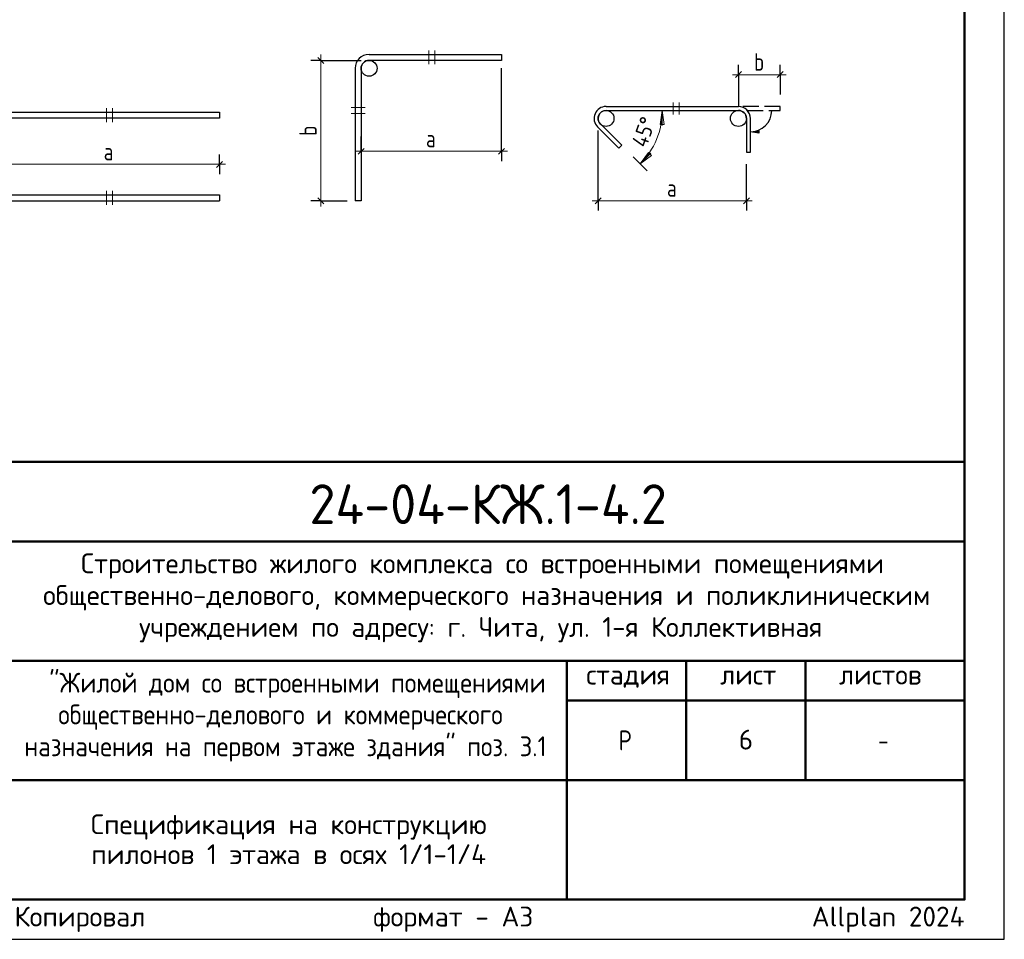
# Model space of a CAD drawing. Header units: millimetres. Extents: x 0 to 42000, y 0 to 29700.
# Tile 5 of 6: x 29617 to 42000, y 0 to 11559. Entities that reach past the tile are written whole.
import ezdxf

# ---------------------------------------------------------------- set-up
doc = ezdxf.new("R2010")
doc.units = ezdxf.units.MM
doc.linetypes.add('______2', pattern=[270, 200, -70])
doc.layers.add('Standard', color=7, linetype='Continuous', lineweight=25)
doc.layers.add('Надписи', color=7, linetype='Continuous', lineweight=25)
doc.styles.add('ISOCPEUR', font='txt')

msp = doc.modelspace()

# ---------------------------------------------------------------- hatches: boundary and pattern name
at = {"layer": 'Standard', "linetype": 'Continuous', "lineweight": -3, "transparency": 33554687}
msp.add_hatch(color=7, dxfattribs=at).paths.add_polyline_path([(38911, 10134), (38806, 10149), (38911, 10164)], flags=16)

# ---------------------------------------------------------------- linework, layer by layer
at = {"layer": 'Standard', "color": 7, "linetype": 'Continuous', "lineweight": 13, "transparency": 33554687}
for p, q in [((34763, 11173), (34763, 10998)), ((34838, 10998), (34838, 11173)), ((33404, 11048), (33404, 11123)), ((38656, 10868), (38581, 10868)), ((38656, 10868), (39182, 10868)), ((39182, 10868), (39257, 10868)), ((30708, 10445), (30708, 10270)), ((30783, 10270), (30783, 10445)), ((33786, 10454), (33961, 10454)), ((37699, 10418), (37574, 10418)), ((37699, 10418), (37674, 10243)), ((37724, 10243), (37699, 10418)), ((37699, 10418), (37699, 10231)), ((37699, 10418), (37699, 10418)), ((37699, 10418), (37824, 10418)), ((37837, 10368), (37837, 10518)), ((37912, 10518), (37912, 10368)), ((33961, 10379), (33786, 10379)), ((37674, 10243), (37724, 10243)), ((33911, 9905), (33836, 9905)), ((33911, 9905), (35675, 9905)), ((35675, 9905), (35750, 9905)), ((37421, 9747), (37333, 9836)), ((37421, 9747), (37527, 9889)), ((37421, 9747), (37554, 9880)), ((37562, 9853), (37421, 9747)), ((37527, 9889), (37562, 9853)), ((29349, 9741), (32130, 9741)), ((32130, 9741), (32205, 9741)), ((37421, 9747), (37421, 9747)), ((37421, 9747), (37509, 9659)), ((30708, 9409), (30708, 9234)), ((30783, 9234), (30783, 9409)), ((33404, 9284), (33404, 9209)), ((36891, 9284), (36816, 9284)), ((36891, 9284), (38756, 9284)), ((38756, 9284), (38831, 9284))]:
    msp.add_line(p, q, dxfattribs=at)
at = {"layer": 'Standard', "color": 253, "linetype": 'Continuous', "lineweight": -3, "true_color": 0xa0a0a0, "transparency": 33554687}
for p, q in [((33404, 11048), (33279, 11048)), ((33404, 11048), (33529, 11048)), ((35675, 9905), (35675, 10948)), ((38656, 10868), (38656, 10993)), ((39182, 10868), (39182, 10993)), ((38656, 10868), (38656, 10743)), ((38656, 10868), (38656, 10468)), ((39182, 10868), (39182, 10743)), ((39182, 10868), (39182, 10618)), ((36891, 9284), (36891, 10168)), ((33911, 9905), (33911, 10089)), ((33911, 9905), (33911, 10030)), ((35675, 9905), (35675, 10030)), ((32130, 9741), (32130, 9866)), ((33911, 9905), (33911, 9780)), ((35675, 9905), (35675, 9780)), ((32130, 9741), (32130, 9616)), ((38756, 9284), (38756, 9742)), ((36891, 9284), (36891, 9409)), ((38756, 9284), (38756, 9409)), ((33404, 9284), (33279, 9284)), ((33404, 9284), (33529, 9284)), ((33404, 9284), (33736, 9284)), ((36891, 9284), (36891, 9159)), ((38756, 9284), (38756, 9159))]:
    msp.add_line(p, q, dxfattribs=at)
at = {"layer": 'Standard', "color": 7, "linetype": 'Continuous', "lineweight": 25, "transparency": 33554687}
for p, q in [((33367, 11085), (33442, 11010)), ((33836, 10948), (33836, 9284)), ((33911, 10948), (33911, 9284)), ((38619, 10831), (38694, 10906)), ((39145, 10831), (39220, 10906)), ((36991, 10468), (38656, 10468)), ((36991, 10418), (38656, 10418)), ((33874, 9867), (33949, 9942)), ((35638, 9867), (35713, 9942)), ((32093, 9703), (32168, 9778)), ((29449, 9359), (32130, 9359)), ((32130, 9359), (32130, 9284)), ((33367, 9321), (33442, 9246)), ((36854, 9246), (36929, 9321)), ((38719, 9246), (38794, 9321)), ((29449, 9284), (32130, 9284)), ((33911, 9284), (33836, 9284)), ((41500, 500), (41500, 6000)), ((23000, 500), (41500, 500)), ((23000, 500), (41500, 500)), ((23000, 500), (41500, 500))]:
    msp.add_line(p, q, dxfattribs=at)
at = {"layer": 'Standard', "color": 7, "linetype": '______2', "lineweight": 25, "transparency": 33554687}
for p, q in [((39182, 10468), (38656, 10468)), ((38768, 10418), (39182, 10418)), ((39182, 10418), (39182, 10468))]:
    msp.add_line(p, q, dxfattribs=at)
at = {"layer": 'Standard', "color": 7, "linetype": 'Continuous', "lineweight": -3, "transparency": 33554687}
for p, q in [((38806, 10149), (38911, 10164)), ((38911, 10164), (38911, 10134)), ((38806, 10149), (38806, 10149)), ((38806, 10149), (38806, 10149)), ((38806, 10149), (38806, 10149)), ((38911, 10134), (38806, 10149)), ((38911, 10149), (38919, 10149))]:
    msp.add_line(p, q, dxfattribs=at)
at = {"layer": 'Standard', "color": 7, "linetype": 'Continuous', "lineweight": 50, "transparency": 33554687}
for p, q in [((23000, 6000), (41500, 6000)), ((29500, 5000), (41500, 5000)), ((29500, 3500), (41500, 3500)), ((36500, 2000), (36500, 3500)), ((38000, 2000), (38000, 3500)), ((39500, 2000), (39500, 3500)), ((36500, 3000), (41500, 3000)), ((29500, 2000), (41500, 2000)), ((36500, 500), (36500, 2000)), ((36500, 500), (36500, 2000))]:
    msp.add_line(p, q, dxfattribs=at)
at = {"layer": 'Standard', "color": 7, "linetype": 'Continuous', "lineweight": 25, "transparency": 33554687}
msp.add_lwpolyline([(0, 0), (42000, 0), (42000, 29700), (0, 29700), (0, 0)], close=True, dxfattribs=at)
at = {"layer": 'Standard', "color": 7, "linetype": 'Continuous', "lineweight": 50, "transparency": 33554687}
msp.add_lwpolyline([(2000, 29200), (41500, 29200), (41500, 500), (2000, 500), (2000, 29200)], close=True, dxfattribs=at)
at = {"layer": 'Standard', "color": 7, "linetype": 'Continuous', "lineweight": 13, "transparency": 33554687}
for points in [[(41500, 29200), (2000, 29200), (2000, 500), (41500, 500), (41500, 29200)], [(33404, 11048), (33404, 10082), (33404, 10082), (33404, 9284)]]:
    msp.add_lwpolyline(points, dxfattribs=at)
at = {"layer": 'Standard', "color": 253, "linetype": 'Continuous', "lineweight": -3, "true_color": 0xa0a0a0, "transparency": 33554687}
msp.add_lwpolyline([(33404, 11048), (33803, 11048), (33803, 11048), (33911, 11048)], dxfattribs=at)
at = {"layer": 'Standard', "color": 7, "linetype": 'Continuous', "lineweight": 25, "transparency": 33554687}
for points in [[(34011, 11123), (35675, 11123), (35675, 11048), (34011, 11048)], [(29449, 10395), (32130, 10395), (32130, 10320), (29449, 10320)], [(38756, 10318), (38756, 9892), (38806, 9892), (38806, 10318)], [(36885, 10212), (37153, 9945), (37188, 9980), (36921, 10248)], [(41500, 6000), (23000, 6000), (23000, 500), (41500, 500), (41500, 6000)]]:
    msp.add_lwpolyline(points, dxfattribs=at)
at = {"layer": 'Standard', "color": 9, "linetype": 'Continuous', "lineweight": -3, "true_color": 0xc7c7c7, "transparency": 33554687}
for centre in [(34011, 10948), (36991, 10318), (38656, 10318)]:
    msp.add_circle(centre, 100, dxfattribs=at)
at = {"layer": 'Standard', "color": 7, "linetype": 'Continuous', "lineweight": 25, "transparency": 33554687}
for centre, radius, start, end in [((34011, 10948), 175, 90, 180), ((34011, 10948), 100, 90, 180), ((36991, 10318), 150, 90, 225), ((36991, 10318), 100, 90, 225), ((38656, 10318), 150, 0, 90), ((38656, 10318), 100, 0, 90)]:
    msp.add_arc(centre, radius, start, end, dxfattribs=at)
at = {"layer": 'Standard', "color": 7, "linetype": 'Continuous', "lineweight": 13, "transparency": 33554687}
msp.add_arc((36750, 10418), 949, 315, 0, dxfattribs=at)
at = {"layer": 'Standard', "color": 7, "linetype": 'Continuous', "lineweight": -3, "transparency": 33554687}
msp.add_arc((38806, 10418), 269, 270, 0, dxfattribs=at)

# ---------------------------------------------------------------- texts
at = {"layer": 'Standard', "color": 7, "linetype": 'Continuous', "lineweight": 25, "transparency": 33554687, "attachment_point": 7, "style": 'ISOCPEUR'}
for s, insert, char_height, width in [('\\W0.78;b', (38853, 10918), 220, 239.36), ('\\W0.78;a', (34727, 9955), 220, 239.36), ('\\W0.78;a', (30674, 9791), 220, 239.36), ('\\W0.78;a', (37758, 9334), 220, 239.36), ('\\W0.99;Строительство жилого комплекса со встроенными помещениями', (30388, 4533), 250, 10343.94), ('\\W0.99;общественно-делового, коммерческого назначения и поликлиническим', (29912, 4133), 250, 11292.27), ('\\W0.99;учреждением по адресу: г. Чита, ул. 1-я Коллективная', (31119, 3733), 250, 8881.18), ('\\W0.90;"Жилой дом со встроенными помещениями', (29989, 3033), 250, 6132.51), ('\\W0.99;стадия    лист     листов', (36743, 3162), 250, 4372.59), ('\\W0.90;общественно-делового и коммерческого', (30102, 2633), 250, 5904.55), ('\\W0.90;назначения на первом этаже здания" поз. 3.1', (29676, 2233), 250, 6756.08), ('\\W0.80;Р', (37150, 2375), 250, 299.86), ('\\W0.78;-', (40412, 2375), 250, 272.01)]:
    msp.add_mtext(s, dxfattribs=dict(at, insert=insert, char_height=char_height, width=width))
at = {"layer": 'Standard', "color": 7, "linetype": 'Continuous', "lineweight": 18, "transparency": 33554687, "insert": (37496, 9939), "char_height": 200, "width": 511.13, "attachment_point": 7, "rotation": 70.1429, "style": 'ISOCPEUR'}
msp.add_mtext('\\W0.91;45%%d', dxfattribs=at)
at = {"layer": 'Standard', "color": 7, "linetype": 'Continuous', "lineweight": 25, "transparency": 33554687, "insert": (33354, 10100), "char_height": 220, "width": 239.37, "attachment_point": 7, "rotation": 90, "style": 'ISOCPEUR'}
msp.add_mtext('\\W0.78;b', dxfattribs=at)
at = {"layer": 'Standard', "color": 7, "linetype": 'Continuous', "lineweight": 50, "transparency": 33554687, "insert": (33260, 5218), "char_height": 500, "width": 4986.98, "attachment_point": 7, "style": 'ISOCPEUR'}
msp.add_mtext('\\W0.96;24-04-КЖ.1-4.2', dxfattribs=at)
at = {"layer": 'Standard', "color": 7, "linetype": 'Continuous', "lineweight": 25, "transparency": 33554687, "insert": (33000, 1571), "char_height": 250, "width": 5166.88, "attachment_point": 2, "line_spacing_factor": 0.903614}
msp.add_mtext('\\A1;{\\fISOCPEUR|i0|b0;\\H250.000000;\\W1.000000;\\C7;Спецификация на конструкцию}\\P{\\fISOCPEUR|i0|b0;\\H250.000000;\\W1.000000;\\C7;пилонов 1 этажа в осях 1/1-1/4}\\P', dxfattribs=at)
at = {"layer": 'Standard', "color": 8, "linetype": 'Continuous', "lineweight": 13, "transparency": 33554687, "insert": (41500, 248), "char_height": 250, "width": 11749.46, "attachment_point": 6, "style": 'ISOCPEUR'}
msp.add_mtext('\\A1;{\\fISOCPEUR|i0|b0;\\H250.000000;\\W1.000000;\\C8;Копировал                  формат - А3                      Allplan 2024}\\P', dxfattribs=at)
at = {"layer": 'Надписи', "color": 7, "linetype": 'Continuous', "lineweight": 13, "transparency": 33554687, "insert": (38750, 2510), "char_height": 250, "width": 272.22, "attachment_point": 5, "style": 'ISOCPEUR'}
msp.add_mtext('\\A1;{\\fISOCPEUR|i0|b0;\\H250.000000;\\W1.000000;\\C7;6}\\P', dxfattribs=at)

doc.saveas('drawing.dxf')
